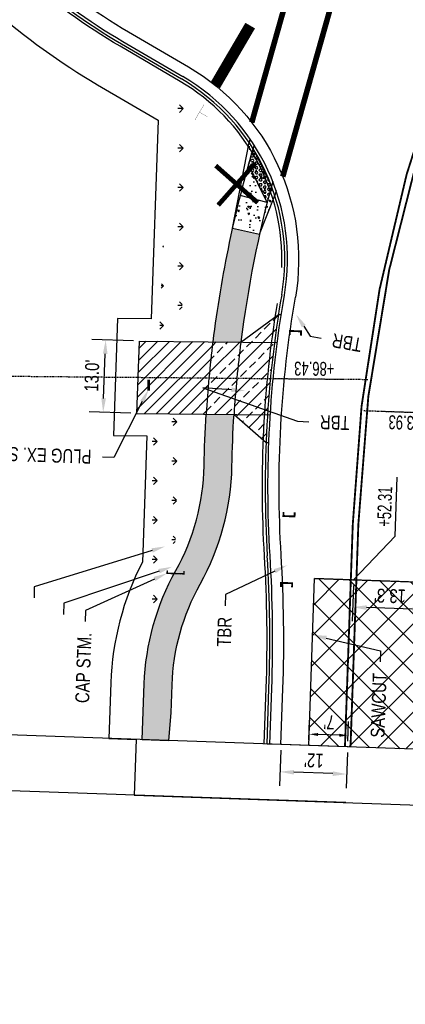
# Model space of a CAD drawing. Header units: feet. Extents: x 161194 to 165526, y 286511 to 289383.
# Tile 5 of 34: x 161340 to 161409, y 288722 to 288899. Entities that reach past the tile are written whole.
import ezdxf
from ezdxf import colors
from ezdxf.entities.mleader import LeaderData, LeaderLine
from ezdxf.math import Vec2, Vec3

# ---------------------------------------------------------------- set-up
doc = ezdxf.new("R2010")
doc.units = ezdxf.units.FT
doc.header["$MEASUREMENT"] = 0
doc.linetypes.add('constlimit', pattern=[0])
doc.linetypes.add('OhDOT_USTN7', pattern=[0.221, 0.11, -0.028, 0.055, -0.028])
doc.layers.add('DR_P_Storm_Sewer', color=1, linetype='Continuous', true_color=0xff0000)
for name, color, linetype in [('DR_P_Text', 1, 'Continuous'), ('DR_P_Underdrain', 1, 'Continuous'), ('GE_P_Driveway_CL', 7, 'OhDOT_USTN7'), ('PM_P_Edge_Line', 7, 'Continuous'), ('PV_P_Curb', 6, 'Continuous'), ('PV_P_Drive', 1, 'Continuous'), ('PV_P_EOP', 7, 'Continuous'), ('PV_P_Walk', 4, 'Continuous'), ('RD_P_Cells', 1, 'Continuous'), ('RD_P_Text', 1, 'Continuous'), ('RW_P_Const_Limits', 30, 'constlimit'), ('SC_Shading1', 247, 'Continuous'), ('SC_Shading1_Resurfacing', 247, 'Continuous'), ('SC_Shading2', 255, 'Continuous'), ('SN_P_Signs', 1, 'Continuous'), ('VG_P_Text', 2, 'Continuous')]:
    doc.layers.add(name, color=color, linetype=linetype)
doc.styles.add('Slanted-Normal', font='font31.shx', dxfattribs={"height": 0.1})
doc.styles.get("Standard").update_dxf_attribs({"font": 'font31.shx'})
doc.dimstyles.new('COEC', dxfattribs={"dimscale": 13.9, "dimtxt": 0.18, "dimasz": 0.18, "dimexe": 0.18, "dimexo": 0.0625, "dimgap": 0.09, "dimtad": 1, "dimzin": 0, "dimdsep": 46, "dimtxsty": 'Standard', "dimcen": 0.09, "dimclrd": 256, "dimclre": 256, "dimclrt": 256, "dimaunit": 1, "dimadec": 4, "dimazin": 0, "dimtfac": 1, "dimtofl": 0, "dimtmove": 0, "dimatfit": 3, "dimfxl": 1, "dimtolj": 1, "dimtzin": 0, "dimlwd": -1, "dimlwe": -1, "dimarcsym": 0})

# ---------------------------------------------------------------- blocks, each defined once
blk = doc.blocks.new('*D1309')
at = {"layer": 'Defpoints', "color": 0, "transparency": 16777216}
for p in [(161391.7489808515, 288770.5417060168), (161391.6774162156, 288768.5092384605), (161398.6730809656, 288768.2629161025)]:
    blk.add_point(p, dxfattribs=at)
at = {"layer": 'DR_P_Text', "transparency": 16777216}
for p, q in [((161391.7126051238, 288769.508619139), (161391.8369531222, 288773.0401577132)), ((161398.7082698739, 288769.2622967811), (161398.8326178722, 288772.7938353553)), ((161397.1456365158, 288770.3516859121), (161393.3479899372, 288770.4854037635))]:
    blk.add_line(p, q, dxfattribs=at)
for points in [[(161393.3573736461, 288770.7519052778), (161393.3386062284, 288770.2189022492), (161391.7489808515, 288770.5417060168)], [(161397.1550202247, 288770.6181874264), (161397.136252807, 288770.0851843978), (161398.7446456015, 288770.2953836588)]]:
    blk.add_solid(points, dxfattribs=at)
at = {"layer": 'DR_P_Text', "transparency": 16777216, "insert": (161395.3259882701, 288772.6671513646), "char_height": 2.5, "attachment_point": 5, "rotation": 177.98340774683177}
blk.add_mtext("\\A1;{\\W0.8;7'}", dxfattribs=at)
blk = doc.blocks.new('*D1310')
at = {"layer": 'Defpoints', "color": 0, "transparency": 16777216}
for p in [(161386.680512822, 288768.6851830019), (161398.6730809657, 288768.2629161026), (161386.5081549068, 288763.7901413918)]:
    blk.add_point(p, dxfattribs=at)
at = {"layer": 'DR_P_Text', "transparency": 16777216}
for p, q in [((161386.6453239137, 288767.6858023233), (161386.4201826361, 288761.2916896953)), ((161398.6378920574, 288767.263535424), (161398.4127507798, 288760.869422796)), ((161396.0022713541, 288763.4558467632), (161389.0066066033, 288763.7021691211))]:
    blk.add_line(p, q, dxfattribs=at)
for points in [[(161389.0212686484, 288764.1185777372), (161388.9919445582, 288763.285760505), (161386.5081549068, 288763.7901413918)], [(161396.0169333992, 288763.8722553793), (161395.9876093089, 288763.039438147), (161398.5007230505, 288763.3678744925)]]:
    blk.add_solid(points, dxfattribs=at)
at = {"layer": 'DR_P_Text', "transparency": 16777216, "insert": (161392.5836140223, 288765.827614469), "char_height": 2.5, "attachment_point": 5, "rotation": 177.9834077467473}
blk.add_mtext("\\A1;{\\W0.8;12'}", dxfattribs=at)
blk = doc.blocks.new('*D1311')
at = {"layer": 'Defpoints', "color": 0, "transparency": 16777216}
for p in [(161399.7287482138, 288798.2443364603), (161412.9705422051, 288797.7780834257), (161399.5563902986, 288793.3492948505)]:
    blk.add_point(p, dxfattribs=at)
at = {"layer": 'DR_P_Text', "transparency": 16777216}
for p, q in [((161399.6935593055, 288797.2449557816), (161399.468418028, 288790.8508431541)), ((161412.9353532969, 288796.7787027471), (161412.7102120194, 288790.3845901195)), ((161410.2997325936, 288792.9710140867), (161402.0548419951, 288793.2613225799))]:
    blk.add_line(p, q, dxfattribs=at)
for points in [[(161402.0695040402, 288793.677731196), (161402.04017995, 288792.8449139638), (161399.5563902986, 288793.3492948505)], [(161410.3143946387, 288793.3874227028), (161410.2850705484, 288792.5546054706), (161412.79818429, 288792.883041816)]]:
    blk.add_solid(points, dxfattribs=at)
at = {"layer": 'DR_P_Text', "transparency": 16777216, "insert": (161406.2564623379, 288795.3647748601), "char_height": 2.5, "attachment_point": 5, "rotation": 177.9834077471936}
blk.add_mtext("\\A1;{\\W0.8;13.3'}", dxfattribs=at)
blk = doc.blocks.new('*D1312')
at = {"layer": 'Defpoints', "color": 0, "transparency": 16777216}
for p in [(161355.2183994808, 288841.3037471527), (161361.2126809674, 288841.0926842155), (161360.7550689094, 288828.0962978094)]:
    blk.add_point(p, dxfattribs=at)
at = {"layer": 'RD_P_Text', "transparency": 16777216}
for p, q in [((161360.2133002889, 288841.1278731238), (161352.7199477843, 288841.3917194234)), ((161354.8487596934, 288830.805812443), (161355.1304272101, 288838.8052954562)), ((161359.7556882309, 288828.1314867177), (161352.2623357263, 288828.3953330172))]:
    blk.add_line(p, q, dxfattribs=at)
for points in [[(161354.714018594, 288838.8199575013), (161355.5468358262, 288838.7906334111), (161355.2183994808, 288841.3037471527)], [(161354.4323510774, 288830.8204744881), (161355.2651683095, 288830.7911503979), (161354.7607874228, 288828.3073607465)]]:
    blk.add_solid(points, dxfattribs=at)
at = {"layer": 'RD_P_Text', "transparency": 16777216, "insert": (161352.7409869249, 288834.8847289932), "char_height": 2.5, "attachment_point": 5, "rotation": 87.98340774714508}
blk.add_mtext("\\A1;{\\W0.8;13.0'}", dxfattribs=at)

msp = doc.modelspace()

# ---------------------------------------------------------------- hatches: boundary and pattern name
at = {"layer": 'SC_Shading1'}
h = msp.add_hatch(dxfattribs=at)
h.set_pattern_fill('GRASS', color=256, scale=5, angle=90)
h.set_pattern_definition([(180, (67.46730394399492, -37.48693201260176), (-3.535533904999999, -3.535533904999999), [0.9375, -6.133567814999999]), (135, (67.46730394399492, -37.48693201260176), (-3.535533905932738, -3.535533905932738), [0.9375, -4.0625]), (225, (67.46730394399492, -37.48693201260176), (3.535533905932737, -3.535533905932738), [0.9375, -4.0625])])
h.paths.add_polyline_path([(161364.827711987, 288841.0619867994), (161365.4284999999, 288856.9885), (161366.0419999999, 288873.2519999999), (161366.6860091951, 288889.3745241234), (161370.4719099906, 288887.0962042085), (161369.9339999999, 288873.5279999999), (161369.3165, 288857.165), (161368.707709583, 288841.0327933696)])
h = msp.add_hatch(dxfattribs=at)
h.set_pattern_fill('AR-CONC', color=256, scale=0.5, angle=90)
h.set_pattern_definition([(140, (-83.7461042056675, -47.92350355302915), (0.3137606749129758, 3.586300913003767), [0.375, -4.125]), (85.00000000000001, (-83.7461042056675, -47.92350355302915), (-3.760960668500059, -0.6937566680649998), [0.3, -3.3]), (190.45144446, (-83.7199574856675, -47.62464514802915), (-3.447199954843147, 2.89254423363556), [0.31870096, -3.50571056]), (136.1842, (-84.7461042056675, -47.92350355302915), (0.827596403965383, 5.336206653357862), [0.5624999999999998, -6.187499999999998]), (186.63563549, (-84.6771376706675, -47.47881982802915), (-4.870593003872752, 4.673309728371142), [0.47805171, -5.258568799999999]), (81.18416399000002, (-84.7461042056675, -47.92350355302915), (-4.870593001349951, 4.673309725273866), [0.45, -4.950000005]), (111, (-84.4961042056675, -47.42350355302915), (2.013094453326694, 2.984535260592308), [0.375, -4.125]), (56.00000000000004, (-84.4961042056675, -47.42350355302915), (-3.625750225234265, 1.216576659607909), [0.3, -3.3]), (161.45144474, (-84.3283463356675, -47.17479228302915), (-1.612655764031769, 4.201111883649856), [0.3187009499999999, -3.505710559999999]), (127.5, (-83.7461042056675, -47.92350355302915), (-1.664469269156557, 0.06079927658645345), [0, -3.26, 0, -3.35, 0, -3.3125]), (97.5, (-83.7461042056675, -47.92350355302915), (-1.972058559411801, 1.315347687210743), [0, -1.91, 0, -3.185, 0, -1.2625]), (57.49999999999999, (-83.7461042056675, -49.03850355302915), (0.1127743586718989, 2.669112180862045), [0, -1.25, 0, -3.899999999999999, 0, -5.174999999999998]), (47.5, (-83.7461042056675, -49.53850355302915), (-0.5005249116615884, 2.915930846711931), [0, -1.625, 0, -2.59, 0, -3.675])])
edge = h.paths.add_edge_path()
edge.add_arc((161349.8607217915, 288855.785913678), 37.50000000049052, 17.801111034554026, 33.96982572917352, ccw=False)
edge.add_line((161385.5653517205, 288867.2501799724), (161382.8512101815, 288860.2800535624))
edge.add_line((161382.8512101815, 288860.2800535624), (161377.9711132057, 288861.3684714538))
edge.add_line((161377.9711132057, 288861.3684714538), (161380.9606699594, 288876.7392719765))
h = msp.add_hatch(dxfattribs=at)
h.set_pattern_fill('HEX', color=256, scale=2)
h.set_pattern_definition([(0, (-52.32923799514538, -75.65063130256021), (0, 0.4330127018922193), [0.25, -0.5]), (120, (-52.32923799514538, -75.65063130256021), (-0.375, -0.2165063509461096), [0.2499999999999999, -0.4999999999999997]), (59.99999999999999, (-52.07923799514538, -75.65063130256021), (-0.3749999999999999, 0.2165063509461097), [0.25, -0.5])])
h.paths.add_polyline_path([(161380.8506889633, 288872.7874809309), (161381.6750986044, 288875.6377505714), (161384.9779992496, 288868.9398797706), (161384.207099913, 288865.9810979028)])
h = msp.add_hatch(dxfattribs=at)
h.set_pattern_fill('ANSI33', color=256, scale=12)
h.set_pattern_definition([(45, (0, 0), (-2.121320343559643, 2.121320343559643), []), (45, (2.12132034, 0), (-2.121320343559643, 2.121320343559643), [1.5, -0.75])])
edge = h.paths.add_edge_path()
edge.add_line((161379.4829929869, 288840.9270927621), (161386.2339932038, 288845.8661109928))
edge.add_arc((161586.3512540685, 288814.8930274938), 202.4999999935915, 171.2018748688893, 177.7380528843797)
edge.add_line((161384.0090363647, 288822.88533205), (161378.2597166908, 288827.9376458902))
edge.add_line((161378.2597166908, 288827.9376458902), (161373.2529153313, 288827.9830246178))
edge.add_arc((161586.3512540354, 288814.8930274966), 213.4999999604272, 172.9836212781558, 176.4849073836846, ccw=False)
edge.add_line((161374.4500972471, 288840.9727079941), (161379.4829929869, 288840.9270927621))
h = msp.add_hatch(dxfattribs=at)
h.set_pattern_fill('ANSI31', color=256, scale=12)
h.set_pattern_definition([(45, (0, 0), (-1.060660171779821, 1.060660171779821), [])])
edge = h.paths.add_edge_path()
edge.add_line((161361.2126809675, 288841.0926842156), (161374.450097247, 288840.9727079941))
edge.add_arc((161586.3512540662, 288814.8930274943), 213.4999999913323, 172.983621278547, 176.4849073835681)
edge.add_line((161373.2529153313, 288827.9830246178), (161360.7550689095, 288828.0962978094))
edge.add_line((161360.7550689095, 288828.0962978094), (161361.2126809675, 288841.0926842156))
h = msp.add_hatch(dxfattribs=at)
h.set_pattern_fill('GRASS', color=256, scale=5, angle=90)
h.set_pattern_definition([(180, (66.34612959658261, -65.39362450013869), (-3.535533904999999, -3.535533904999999), [0.9375, -6.133567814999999]), (135, (66.34612959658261, -65.39362450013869), (-3.535533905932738, -3.535533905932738), [0.9375, -4.0625]), (225, (66.34612959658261, -65.39362450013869), (3.535533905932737, -3.535533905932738), [0.9375, -4.0625])])
edge = h.paths.add_edge_path()
edge.add_line((161363.173, 288812.4270000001), (161363.5430000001, 288825.1579999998))
edge.add_line((161363.5430000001, 288825.1579999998), (161361.6529999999, 288824.9279999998))
edge.add_line((161361.6529999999, 288824.9279999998), (161361.6579999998, 288825.3489999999))
edge.add_line((161361.6579999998, 288825.3489999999), (161361.3224668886, 288828.091155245))
edge.add_line((161361.3224668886, 288828.091155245), (161373.2529153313, 288827.9830246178))
edge.add_arc((161586.3512542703, 288814.8930274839), 213.5000001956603, 176.4849073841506, 177.3188218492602)
edge.add_line((161373.0849734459, 288824.8801965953), (161368.4679999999, 288824.997))
edge.add_line((161368.4679999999, 288824.997), (161367.929, 288812.3220000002))
edge.add_line((161367.929, 288812.3220000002), (161367.5552837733, 288799.4844629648))
edge.add_line((161367.5552837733, 288799.4844629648), (161367.5207189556, 288799.3784041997))
edge.add_arc((161407.1032638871, 288777.9722803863), 44.99999999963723, 151.595607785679, 177.9834077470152)
edge.add_line((161362.131133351, 288779.5557812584), (161362.1409999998, 288780.5219999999))
edge.add_line((161362.1409999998, 288780.5219999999), (161363.173, 288812.4270000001))
at = {"layer": 'SC_Shading1_Resurfacing'}
h = msp.add_hatch(dxfattribs=at)
h.set_pattern_fill('ANSI37', color=256, scale=30)
h.set_pattern_definition([(45, (0, 0), (-2.651650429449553, 2.651650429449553), []), (135, (0, 0), (-2.651650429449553, -2.651650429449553), [])])
h.paths.add_polyline_path([(161414.0022519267, 288767.7231650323), (161391.6774162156, 288768.5092384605), (161392.7330834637, 288798.4906588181), (161414.9693035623, 288797.707705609), (161415.0724019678, 288797.7040754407), (161415.0729999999, 288796.1009999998), (161414.486, 288778.9240000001)])
at = {"layer": 'SC_Shading2'}
h = msp.add_hatch(color=256, dxfattribs=at)
h.dxf.hatch_style = 1
edge = h.paths.add_edge_path()
edge.add_arc((161586.3512540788, 288814.8930274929), 213.5000000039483, 167.426985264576, 172.9836212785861)
edge.add_line((161374.4500972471, 288840.9727079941), (161379.4829929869, 288840.9270927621))
edge.add_arc((161586.3512541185, 288814.8930274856), 208.5000000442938, 167.4269852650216, 172.8271197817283, ccw=False)
edge.add_line((161382.8512101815, 288860.2800535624), (161377.9711132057, 288861.3684714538))
h = msp.add_hatch(color=256, dxfattribs=at)
h.dxf.hatch_style = 1
edge = h.paths.add_edge_path()
edge.add_arc((161407.103263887, 288777.9722803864), 44.99999999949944, 150.8183397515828, 177.983407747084, ccw=False)
edge.add_arc((161332.8916176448, 288819.4165992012), 40.00000000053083, 330.8183397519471, 358.9775332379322)
edge.add_arc((161586.3512540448, 288814.8930274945), 213.4999999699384, 176.484907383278, 178.977533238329, ccw=False)
edge.add_line((161373.2529153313, 288827.9830246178), (161378.2597166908, 288827.9376458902))
edge.add_arc((161586.3512539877, 288814.8930274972), 208.4999999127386, 176.4129974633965, 178.9775332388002)
edge.add_arc((161332.8916176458, 288819.416599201), 44.99999999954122, 330.8183397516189, 358.97753323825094, ccw=False)
edge.add_arc((161407.103263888, 288777.9722803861), 40.00000000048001, 150.8183397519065, 177.9834077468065)
edge.add_line((161367.128036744, 288779.3798367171), (161366.9520922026, 288774.3829333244))
edge.add_line((161366.9520922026, 288774.3829333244), (161366.5263024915, 288769.3948271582))
edge.add_line((161366.5263024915, 288769.3948271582), (161361.7792442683, 288769.5619744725))
edge.add_line((161361.7792442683, 288769.5619744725), (161362.131133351, 288779.5557812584))

# ---------------------------------------------------------------- linework, layer by layer
at = {"layer": 'DR_P_Storm_Sewer', "flags": 128}
for points, const_width in [([(161362.6851044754, 288832.45059586), (161362.9300979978, 288832.4488142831), (161362.940787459, 288833.9187754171), (161362.6957939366, 288833.920556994)], 0.5), ([(161366.2670899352, 288799.9228552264), (161366.2494954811, 288799.4231648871), (161369.2476375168, 288799.3175981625), (161369.265231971, 288799.8172885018)], 0.25)]:
    msp.add_lwpolyline(points, dxfattribs=dict(at, const_width=const_width))
for points in [[(161369.2476375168, 288799.3175981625), (161366.2494954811, 288799.4231648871)], [(161366.9365696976, 288799.3989725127), (161368.5605633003, 288799.3417905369)]]:
    msp.add_lwpolyline(points, dxfattribs=at)
at = {"layer": 'DR_P_Text', "flags": 128}
for points in [[(161398.6730809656, 288768.2629161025), (161335.9372835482, 288770.4718883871)], [(161398.3211918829, 288758.2691093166), (161317.4609232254, 288761.1162571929)]]:
    msp.add_lwpolyline(points, dxfattribs=at)
at = {"layer": 'DR_P_Underdrain', "flags": 128}
for points in [[(161386.8308353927, 288854.2990712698, 0.2770593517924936), (161368.5614016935, 288887.7121500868), (161357.8186417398, 288894.0046836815, -0.09519770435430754), (161325.1833542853, 288922.6105204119, 0.2115142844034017), (161250.2627163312, 288962.8262957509, 0.2115142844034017)], [(161383.6823707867, 288768.7907497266), (161384.0342598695, 288778.7845565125, 0.02404467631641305), (161383.7283731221, 288802.5249995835, -0.0560536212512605), (161386.0425723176, 288847.8389227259, -0.0560536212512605)]]:
    msp.add_lwpolyline(points, format="xyb", dxfattribs=at)
at = {"layer": 'GE_P_Driveway_CL', "flags": 128}
for points in [[(161294.9640470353, 288835.1928562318), (161402.2551760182, 288834.2204320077)], [(161489.4924585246, 288825.4660926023), (161401.5657461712, 288828.562055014)]]:
    msp.add_lwpolyline(points, dxfattribs=at)
at = {"layer": 'PM_P_Edge_Line', "color": 2, "const_width": 0.333}
msp.add_lwpolyline([(161398.1733906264, 288768.2805105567), (161399.5809469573, 288808.2557377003, -0.07863137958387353), (161415.7274927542, 288891.2561313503), (161430.4706887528, 288933.1834333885)], format="xyb", dxfattribs=at)
at = {"layer": 'PM_P_Edge_Line', "color": 2, "const_width": 0.333, "flags": 128}
msp.add_lwpolyline([(161399.1727713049, 288768.2453216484), (161400.5803276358, 288808.220548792, -0.08561412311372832), (161419.3216467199, 288897.9037296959, -0.09697419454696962), (161438.8195301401, 288928.3121956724, -0.08982878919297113)], format="xyb", dxfattribs=at)
at = {"layer": 'PM_P_Edge_Line', "flags": 128}
for points, const_width in [([(161387.0102373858, 288870.6153941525), (161399.5390149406, 288914.9331302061)], 1), ([(161381.4436591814, 288880.3321570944), (161390.5821172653, 288912.6573996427)], 1), ([(161374.8819593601, 288886.9938881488), (161381.161954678, 288897.7152424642)], 2)]:
    msp.add_lwpolyline(points, dxfattribs=dict(at, const_width=const_width))
at = {"layer": 'PV_P_Curb', "flags": 128}
for points in [[(161243.2771036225, 288964.1230579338, -0.2289954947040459), (161325.9725631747, 288923.2246452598, 0.0951977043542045), (161358.324065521, 288894.8675549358), (161369.0668254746, 288888.5750213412)], [(161243.2725721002, 288963.6230784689, -0.2289954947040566), (161325.57795873, 288922.9175828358, 0.09519770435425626), (161358.0713536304, 288894.4361193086), (161368.814113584, 288888.143585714)], [(161384.6817514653, 288768.7555608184), (161385.033640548, 288778.7493676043, 0.02404467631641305), (161384.7265153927, 288802.5859258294, -0.05811188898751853), (161387.30505607, 288849.3112066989, -0.05811188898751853)]]:
    msp.add_lwpolyline(points, format="xyb", dxfattribs=at)
for points in [[(161384.182061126, 288768.7731552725), (161384.5339502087, 288778.7669620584)], [(161386.680512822, 288768.6851830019), (161384.1820611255, 288768.7731552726)]]:
    msp.add_lwpolyline(points, dxfattribs=at)
at = {"layer": 'PV_P_Curb'}
for centre, radius, start, end in [((161349.8607217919, 288855.7859136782), 37.5, 350.1896776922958, 59.64051206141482), ((161349.8607217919, 288855.7859136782), 38, 350.1896776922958, 59.64051206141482), ((161586.3512540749, 288814.8930274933), 202.5, 170.1896776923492, 183.4929800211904), ((161137.1872322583, 288787.4762168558), 247.5, 357.983407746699, 3.492980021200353)]:
    msp.add_arc(centre, radius, start, end, dxfattribs=at)
at = {"layer": 'PV_P_Drive', "flags": 128}
for points in [[(161379.4829929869, 288840.9270927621), (161386.2339932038, 288845.8661109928)], [(161386.2339932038, 288845.8661109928), (161386.7392510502, 288845.8615316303)], [(161361.2126809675, 288841.0926842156), (161360.7550689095, 288828.0962978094)], [(161361.2126809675, 288841.0926842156), (161386.0282331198, 288840.8677705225)], [(161360.7550689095, 288828.0962978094), (161384.7690781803, 288827.8786488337)], [(161378.2597166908, 288827.9376458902), (161384.0090363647, 288822.88533205)], [(161384.0090363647, 288822.88533205), (161384.5092477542, 288822.8807984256)]]:
    msp.add_lwpolyline(points, dxfattribs=at)
for points in [[(161374.450097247, 288840.9727079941, 0.01527843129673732), (161373.2529153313, 288827.9830246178)], [(161379.4829929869, 288840.9270927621, 0.0156476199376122), (161378.2597166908, 288827.9376458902)]]:
    msp.add_lwpolyline(points, format="xyb", dxfattribs=at)
at = {"layer": 'PV_P_EOP', "flags": 128}
for points in [[(161243.2952297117, 288966.1229757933, -0.2289954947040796), (161327.5509809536, 288924.4528949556, 0.09519770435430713), (161359.3349130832, 288896.5932974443), (161370.0776730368, 288890.3007638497, -0.3126663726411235), (161389.2758105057, 288848.9704326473)], [(161386.6805128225, 288768.6851830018), (161387.0324019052, 288778.6789897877, 0.02404467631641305), (161386.7227999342, 288802.7077783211, -0.05811188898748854), (161389.2758105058, 288848.9704326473, -0.05811188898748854)]]:
    msp.add_lwpolyline(points, format="xyb", dxfattribs=at)
for points in [[(161391.6774162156, 288768.5092384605), (161392.7330834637, 288798.4906588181)], [(161412.9705422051, 288797.7780834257), (161392.7330834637, 288798.4906588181)], [(161391.6774162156, 288768.5092384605), (161386.6805128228, 288768.6851830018)]]:
    msp.add_lwpolyline(points, dxfattribs=at)
at = {"layer": 'PV_P_Walk'}
for points in [[(161381.1467798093, 288877.3540052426, 0.0007485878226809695), (161380.9606699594, 288876.7392719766, 0.0007485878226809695)], [(161381.8648260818, 288876.2734051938, 0.04231333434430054), (161374.4500972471, 288840.9727079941)], [(161385.1991369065, 288869.7571848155, 0.03528524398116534), (161379.4829929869, 288840.9270927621)], [(161385.7981653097, 288868.1350089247, 0.001102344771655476), (161385.5653517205, 288867.2501799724, 0.001102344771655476)]]:
    msp.add_lwpolyline(points, format="xyb", dxfattribs=at)
at = {"layer": 'PV_P_Walk', "flags": 128}
for points in [[(161377.9711132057, 288861.3684714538), (161380.9606699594, 288876.7392719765)], [(161384.9779992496, 288868.9398797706), (161381.6750986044, 288875.6377505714)], [(161384.207099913, 288865.9810979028), (161380.8506889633, 288872.7874809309)], [(161384.207099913, 288865.9810979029), (161379.3595182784, 288867.2062314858)], [(161382.8512101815, 288860.2800535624), (161385.5653517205, 288867.2501799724)], [(161377.9711132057, 288861.3684714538), (161382.8512101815, 288860.2800535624)], [(161361.7792442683, 288769.5619744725), (161366.5263024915, 288769.3948271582)]]:
    msp.add_lwpolyline(points, dxfattribs=at)
for points in [[(161361.7792442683, 288769.5619744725), (161362.131133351, 288779.5557812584, -0.1190881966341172), (161367.8147452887, 288799.913390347, 0.1234897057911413), (161372.8852486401, 288818.7028206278, -0.01087656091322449), (161373.2529153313, 288827.9830246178)], [(161366.5263024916, 288769.3948271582), (161366.9520922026, 288774.3829333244), (161367.128036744, 288779.3798367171, -0.1190881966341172), (161372.1801362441, 288797.4754892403, 0.1234897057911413), (161377.8844525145, 288818.6135983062, -0.01119036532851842), (161378.2597166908, 288827.9376458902)]]:
    msp.add_lwpolyline(points, format="xyb", dxfattribs=at)
at = {"layer": 'RD_P_Cells', "const_width": 0.333, "flags": 128}
for points in [[(161388.2671379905, 288842.1640905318), (161388.2935296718, 288842.9136260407), (161390.2922910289, 288842.8432482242), (161390.2658993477, 288842.0937127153)], [(161389.1490304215, 288810.3741374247), (161389.1226387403, 288809.6246019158), (161387.1238773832, 288809.6949797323), (161387.1502690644, 288810.4445152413)], [(161386.6752188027, 288796.9528760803), (161386.7016104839, 288797.7024115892), (161388.7003718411, 288797.6320337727), (161388.6739801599, 288796.8824982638)]]:
    msp.add_lwpolyline(points, dxfattribs=at)
at = {"layer": 'RD_P_Text', "flags": 128}
for points in [[(161385.2928418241, 288834.374168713), (161397.6004480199, 288834.2626197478)], [(161417.0363624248, 288828.0173235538), (161404.7358734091, 288828.4504325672)], [(161407.1759901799, 288806.0936057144), (161407.5485458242, 288816.6743520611)], [(161399.7287482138, 288798.2443364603), (161407.1759901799, 288806.0936057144)]]:
    msp.add_lwpolyline(points, dxfattribs=at)
at = {"layer": 'RW_P_Const_Limits', "flags": 128}
msp.add_lwpolyline([(161416.6485474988, 288757.6250089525), (161417.6922561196, 288787.6130524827), (161438.3532619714, 288786.8939635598), (161438.5972597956, 288793.8236105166), (161446.0845818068, 288807.5405735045), (161447.3883913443, 288844.5693454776), (161585.4555437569, 288839.7880729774), (161585.6629496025, 288845.7772598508), (161587.7041017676, 288903.7504608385), (161669.4567214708, 288900.8720830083), (161669.3843068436, 288898.8153393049), (161688.7342659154, 288898.1370014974), (161685.5694113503, 288808.24777675), (161720.5822771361, 288807.0150302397, 0.05527215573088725), (161745.0058036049, 288681.2769272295), (161753.8199854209, 288662.1553636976), (161751.1262045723, 288660.338471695), (161757.7616477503, 288642.4707222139), (161761.4405209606, 288639.1310084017), (161774.3627886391, 288644.7007002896), (161822.7330282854, 288660.8492850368), (161845.1253330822, 288674.2415155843), (161830.4357324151, 288698.8030712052), (161825.5500758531, 288731.7637732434), (161831.2137482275, 288732.6969287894), (161823.5730659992, 288765.9173054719), (161851.8960672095, 288777.5325115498), (161816.4192443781, 288864.0406707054), (161812.2379287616, 288917.6410658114), (161814.5794109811, 288982.5403279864), (161806.568, 288982.605), (161807.4083870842, 289005.7609042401), (161812.3454514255, 289005.5825981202), (161814.1600000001, 289045.1779999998), (161814.8360210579, 289045.1232414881), (161816.2141521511, 289083.321136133), (161806.2196393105, 289083.6730268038), (161806.8722809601, 289101.7438244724), (161778.9889030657, 289102.7508554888), (161789.0147506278, 289368.8675711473), (161761.0346007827, 289369.9217128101), (161751.5924847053, 289119.2990194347), (161715.4934064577, 289120.6027671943), (161714.3223979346, 289088.1790656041), (161651.8819597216, 289090.3674608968), (161653.66115176, 289139.6309741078), (161642.6683892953, 289140.0279867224), (161640.8905269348, 289090.7530299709), (161588.1886211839, 289092.6103220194), (161467.8924595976, 289114.295520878), (161469.9859442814, 289173.7514189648), (161430.3448375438, 289180.9813183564), (161362.2579997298, 289183.3787045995), (161360.8345553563, 289142.9522499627), (161368.2908745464, 289143.0117256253), (161366.4502846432, 289100.3522430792), (161359.3384401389, 289100.4619109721), (161358.2221753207, 289068.7594926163), (161358.2428971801, 289068.7587629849), (161367.762230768, 289068.0275814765), (161367.7137430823, 289065.7856941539), (161366.7142282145, 289065.8189375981), (161366.5412324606, 289057.8202677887), (161367.5407473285, 289057.7870243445), (161367.4667433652, 289054.3653607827), (161361.4715354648, 289054.3262681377), (161361.0375463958, 289042.3880607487), (161333.9495131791, 289042.9702308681), (161327.3005573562, 289043.1131287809), (161326.710543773, 289026.3564800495), (161339.0348951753, 289026.2447793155), (161355.4068255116, 289017.2203488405), (161354.4524809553, 288990.1165380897), (161351.724800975, 288990.1412601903), (161298.4885839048, 288990.6237622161), (161298.6154665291, 289004.6231872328), (161237.8112885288, 289005.1742808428), (161230.8207927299, 289001.2374743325), (161230.5333541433, 288969.5233214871), (161230.4038926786, 288955.2393635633), (161243.1955362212, 288955.1234275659, -0.2289954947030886), (161318.8696831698, 288917.6975216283, 0.09519770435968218), (161353.7752514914, 288887.101713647), (161364.6104598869, 288880.755028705), (161363.3540856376, 288845.0734400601), (161357.3522827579, 288845.1278369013), (161356.6130632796, 288824.1336742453), (161362.6148661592, 288824.0792774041), (161361.8173069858, 288801.4282414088, 0.111131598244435), (161356.1348492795, 288779.7669147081), (161355.7829601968, 288769.7731079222), (161360.6966151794, 288769.6000946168), (161360.3447260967, 288759.606287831), (161416.6485051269, 288757.6237915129)], format="xyb", dxfattribs=at)
at = {"layer": 'SC_Shading1_Resurfacing', "flags": 128}
msp.add_lwpolyline([(161414.0022519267, 288767.7231650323), (161391.6774162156, 288768.5092384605), (161392.7330834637, 288798.4906588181), (161414.9693035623, 288797.707705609), (161415.0724019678, 288797.7040754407), (161415.0729999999, 288796.1009999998), (161414.486, 288778.9240000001)], close=True, dxfattribs=at)
at = {"layer": 'SN_P_Signs', "const_width": 0.04199999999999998, "flags": 128}
for points in [[(161372.876083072, 288883.5694094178), (161371.2587269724, 288880.8082214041)], [(161373.4479990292, 288881.3801373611), (161372.0674050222, 288882.1888154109)]]:
    msp.add_lwpolyline(points, dxfattribs=at)
at = {"layer": 'VG_P_Text', "const_width": 0.8250000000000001, "elevation": 960.1179999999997, "flags": 128}
for points in [[(161374.9753628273, 288872.5829791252), (161382.5046371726, 288865.9270208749)], [(161375.4120208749, 288865.4903628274), (161382.0679791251, 288873.0196371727)]]:
    msp.add_lwpolyline(points, dxfattribs=at)

# ---------------------------------------------------------------- texts
at = {"layer": 'RD_P_Text', "attachment_point": 5}
for s, width, gutter_width, insert, char_height, rotation in [('{\\W0.7;+86.43}', 7.851670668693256, 9.999999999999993, (161392.6737334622, 288836.1407364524), 2.499999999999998, 179.48071868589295), ('{\\W0.7;+83.93}', 7.851670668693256, 9.999999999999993, (161409.6118305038, 288826.4442219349), 2.499999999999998, 177.98340774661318), ('{\\W0.7;+52.31}', 7.851670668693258, 9.999999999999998, (161405.3112640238, 288811.3825901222), 2.5, 87.98340774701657)]:
    msp.add_mtext_dynamic_manual_height_columns(s, width=width, gutter_width=gutter_width, heights=[0], dxfattribs=dict(at, insert=insert, char_height=char_height, rotation=rotation))

# ---------------------------------------------------------------- dimensions: what is measured, and where the dimension line sits
at = {"layer": 'DR_P_Text'}
for p1, p2, distance, text, override, picture, middle in [((161412.9705422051, 288797.7780834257), (161399.7287482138, 288798.2443364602), 4.8980750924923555, "{\\W0.8;13.3'}", {"dimscale": 20, "dimtxt": 0.125, "dimasz": 0.125, "dimexe": 0.125, "dimexo": 0.05, "dimgap": 0.05}, '*D1311', (161406.2564623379, 288795.3647748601)), ((161398.6730809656, 288768.2629161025), (161391.6774162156, 288768.5092384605), -2.0337270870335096, "{\\W0.8;7'}", {"dimscale": 20, "dimtxt": 0.125, "dimasz": 0.08, "dimexe": 0.125, "dimexo": 0.05, "dimgap": 0.05}, '*D1309', (161395.3259882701, 288772.6671513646)), ((161398.6730809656, 288768.2629161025), (161386.680512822, 288768.6851830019), 4.898075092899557, "{\\W0.8;12'}", {"dimscale": 20, "dimtxt": 0.125, "dimasz": 0.125, "dimexe": 0.125, "dimexo": 0.05, "dimgap": 0.05}, '*D1310', (161392.5836140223, 288765.827614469))]:
    dim = msp.add_aligned_dim(p1=p1, p2=p2, distance=distance, text=text, dimstyle='COEC', override=override, dxfattribs=at)
    dim.commit()
    dim.dimension.update_dxf_attribs({"geometry": picture, "text_midpoint": middle})
at = {"layer": 'RD_P_Text'}
dim = msp.add_aligned_dim(p1=(161360.7550689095, 288828.0962978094), p2=(161361.2126809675, 288841.0926842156), distance=5.997996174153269, text="{\\W0.8;13.0'}", dimstyle='COEC', override={"dimscale": 20, "dimtxt": 0.125, "dimasz": 0.125, "dimexe": 0.125, "dimexo": 0.05, "dimgap": 0.05}, dxfattribs=at)
dim.commit()
dim.dimension.update_dxf_attribs({"geometry": '*D1312', "text_midpoint": (161352.7409869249, 288834.8847289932)})

# ---------------------------------------------------------------- leaders
at = {"layer": 'DR_P_Text'}
ml = msp.add_multileader_mtext('Standard', dxfattribs=at)
ml.set_content('{\\W0.8;TBR}', color=256, style='Slanted-Normal')
ml.set_leader_properties()
ml.build(insert=Vec2(0, 0))
ml.multileader.update_dxf_attribs({"dogleg_length": 0.1, "arrow_head_size": 2.5, "scale": 20})
ctx = ml.context
ctx.base_point, ctx.scale, ctx.char_height, ctx.arrow_head_size, ctx.plane_origin, ctx.plane_x_axis, ctx.plane_y_axis = Vec3(161403.095716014, 288839.998018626), 20, 2.5, 2.5, Vec3(161343.1528830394, 288797.3856024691), Vec3(-0.9847605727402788, 0.1739155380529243), Vec3(-0.1739155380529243, -0.9847605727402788)
ctx.text_align_type = 2
notes = []
notes.append((ctx, [(0, (1, 1, 0), (161391.9507273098, 288841.9663008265), (0.9847605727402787, -0.1739155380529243), 2, [(0, [(161389.3982155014, 288845.8691503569)], 0, [])])]))
ctx.mtext.insert, ctx.mtext.text_direction, ctx.mtext.rotation, ctx.mtext.alignment, ctx.mtext.flow_direction = Vec3(161395.6723751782, 288840.0396879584), Vec3(-0.9847605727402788, 0.1739155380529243), 2.966788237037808, 3, 5
ml = msp.add_multileader_mtext('Standard', dxfattribs=at)
ml.set_content('{\\W0.8;PLUG EX. STM.}', color=256, style='Slanted-Normal')
ml.set_leader_properties()
ml.build(insert=Vec2(0, 0))
ml.multileader.update_dxf_attribs({"dogleg_length": 0.1, "arrow_head_size": 2.5, "scale": 20})
ctx = ml.context
ctx.base_point, ctx.scale, ctx.char_height, ctx.arrow_head_size, ctx.plane_origin, ctx.plane_x_axis, ctx.plane_y_axis = Vec3(161354.6561153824, 288820.2493606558), 20, 2.5, 2.5, Vec3(161276.453685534, 288763.8353158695), Vec3(-0.9993806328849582, 0.03519020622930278), Vec3(-0.03519020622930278, -0.9993806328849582)
notes.append((ctx, [(1, (1, 1, 0), (161356.6548766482, 288820.1789802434), (-0.9993806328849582, 0.03519020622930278), 2, [(0, [(161362.9300979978, 288832.4488142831)], 0, [])])]))
ctx.mtext.insert, ctx.mtext.text_direction, ctx.mtext.rotation, ctx.mtext.flow_direction = Vec3(161352.6133663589, 288819.0705152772), Vec3(-0.9993806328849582, 0.03519020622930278), 3.106395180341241, 5
ml = msp.add_multileader_mtext('Standard', dxfattribs=at)
ml.set_content('{\\W0.8;TBR}', color=256, style='Slanted-Normal')
ml.set_leader_properties()
ml.build(insert=Vec2(0, 0))
ml.multileader.update_dxf_attribs({"dogleg_length": 0.1, "arrow_head_size": 2.5, "scale": 20})
ctx = ml.context
ctx.base_point, ctx.scale, ctx.char_height, ctx.arrow_head_size, ctx.plane_origin, ctx.plane_x_axis, ctx.plane_y_axis = Vec3(161400.9823179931, 288826.2981106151), 20, 2.5, 2.5, Vec3(161336.1113012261, 288770.3866317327), Vec3(-0.9993806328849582, 0.03519020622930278), Vec3(-0.03519020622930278, -0.9993806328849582)
ctx.text_align_type = 2
notes.append((ctx, [(0, (1, 1, 0), (161389.6718673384, 288826.6963743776), (0.999380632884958, -0.03519020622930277), 2, [(0, [(161380.3062979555, 288832.1853350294), (161372.6542155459, 288832.729259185)], 0, [])])]))
ctx.mtext.insert, ctx.mtext.text_direction, ctx.mtext.rotation, ctx.mtext.alignment, ctx.mtext.flow_direction = Vec3(161393.6254021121, 288825.3063877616), Vec3(-0.9993806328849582, 0.03519020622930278), 3.106395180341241, 3, 5
ml = msp.add_multileader_mtext('Standard', dxfattribs=at)
ml.set_content('{\\W0.8; }', color=256, style='Slanted-Normal')
ml.set_leader_properties()
ml.build(insert=Vec2(0, 0))
ml.multileader.update_dxf_attribs({"dogleg_length": 0.1, "arrow_head_size": 2.5, "scale": 20})
ctx = ml.context
ctx.base_point, ctx.scale, ctx.char_height, ctx.arrow_head_size, ctx.plane_origin, ctx.plane_x_axis, ctx.plane_y_axis = Vec3(161342.3864995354, 288795.0135925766), 20, 2.5, 2.5, Vec3(161392.0467204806, 288742.5892654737), Vec3(-0.006101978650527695, -0.9999813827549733), Vec3(0.9999813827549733, -0.006101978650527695)
notes.append((ctx, [(1, (1, 1, 0), (161342.3987034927, 288797.0135553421), (-0.006101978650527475, -0.9999813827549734), 2, [(0, [(161365.9282643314, 288804.2448795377)], 0, [])])]))
ctx.mtext.insert, ctx.mtext.text_direction, ctx.mtext.rotation, ctx.mtext.flow_direction = Vec3(161343.6242723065, 288793.0060023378), Vec3(-0.00610197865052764, -0.9999813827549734), 4.706286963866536, 5
ml = msp.add_multileader_mtext('Standard', dxfattribs=at)
ml.set_content('{\\W0.8; }', color=256, style='Slanted-Normal')
ml.set_leader_properties()
ml.build(insert=Vec2(0, 0))
ml.multileader.update_dxf_attribs({"dogleg_length": 0.1, "arrow_head_size": 2.5, "scale": 20})
ctx = ml.context
ctx.base_point, ctx.scale, ctx.char_height, ctx.arrow_head_size, ctx.plane_origin, ctx.plane_x_axis, ctx.plane_y_axis = Vec3(161347.6691779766, 288792.0483302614), 20, 2.5, 2.5, Vec3(161397.3293989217, 288739.6240031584), Vec3(-0.006101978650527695, -0.9999813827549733), Vec3(0.9999813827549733, -0.006101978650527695)
notes.append((ctx, [(1, (1, 1, 0), (161347.6813819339, 288794.0482930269), (-0.006101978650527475, -0.9999813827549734), 2, [(0, [(161367.1663142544, 288800.5954367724)], 0, [])])]))
ctx.mtext.insert, ctx.mtext.text_direction, ctx.mtext.rotation, ctx.mtext.flow_direction = Vec3(161348.9069507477, 288790.0407400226), Vec3(-0.00610197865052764, -0.9999813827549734), 4.706286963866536, 5
ml = msp.add_multileader_mtext('Standard', dxfattribs=at)
ml.set_content('{\\W0.8;TBR}', color=256, style='Slanted-Normal')
ml.set_leader_properties()
ml.build(insert=Vec2(0, 0))
ml.multileader.update_dxf_attribs({"dogleg_length": 0.1, "arrow_head_size": 2.5, "scale": 20})
ctx = ml.context
ctx.base_point, ctx.scale, ctx.char_height, ctx.arrow_head_size, ctx.plane_origin, ctx.plane_x_axis, ctx.plane_y_axis = Vec3(161376.3539711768, 288784.2727549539), 20, 2.5, 2.5, Vec3(161313.6708344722, 288847.185578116), Vec3(0.03519020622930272, 0.9993806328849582), Vec3(-0.9993806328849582, 0.03519020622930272)
ctx.text_align_type = 2
notes.append((ctx, [(0, (1, 1, 0), (161376.7522349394, 288795.5832056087), (-0.03519020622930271, -0.999380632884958), 2, [(1, [(161387.8141887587, 288800.8820848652)], 0, [])])]))
ctx.mtext.insert, ctx.mtext.text_direction, ctx.mtext.rotation, ctx.mtext.alignment, ctx.mtext.flow_direction = Vec3(161375.3622483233, 288791.6296708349), Vec3(0.03519020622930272, 0.9993806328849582), 1.535598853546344, 3, 5
ml = msp.add_multileader_mtext('Standard', dxfattribs=at)
ml.set_content('{\\W0.8;CAP STM.}', color=256, style='Slanted-Normal')
ml.set_leader_properties()
ml.build(insert=Vec2(0, 0))
ml.multileader.update_dxf_attribs({"dogleg_length": 0.1, "arrow_head_size": 2.5, "scale": 20})
ctx = ml.context
ctx.base_point, ctx.scale, ctx.char_height, ctx.arrow_head_size, ctx.plane_origin, ctx.plane_x_axis, ctx.plane_y_axis = Vec3(161350.8927715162, 288773.4019628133), 20, 2.5, 2.5, Vec3(161293.2051737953, 288850.0899517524), Vec3(0.03519020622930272, 0.9993806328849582), Vec3(-0.9993806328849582, 0.03519020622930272)
ctx.text_align_type = 2
notes.append((ctx, [(0, (1, 1, 0), (161351.5742326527, 288792.755048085), (-0.03519020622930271, -0.999380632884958), 2, [(1, [(161366.2494954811, 288799.4231648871)], 0, [])])]))
ctx.mtext.insert, ctx.mtext.text_direction, ctx.mtext.rotation, ctx.mtext.alignment, ctx.mtext.flow_direction = Vec3(161350.1842460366, 288788.8015133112), Vec3(0.03519020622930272, 0.9993806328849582), 1.535598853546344, 3, 5
ml = msp.add_multileader_mtext('Standard', dxfattribs=at)
ml.set_content('{\\W0.8;SAWCUT}', color=256, style='Slanted-Normal')
ml.set_leader_properties()
ml.build(insert=Vec2(0, 0))
ml.multileader.update_dxf_attribs({"dogleg_length": 0.1, "arrow_head_size": 2.5, "scale": 20})
ctx = ml.context
ctx.base_point, ctx.scale, ctx.char_height, ctx.arrow_head_size, ctx.plane_origin, ctx.plane_x_axis, ctx.plane_y_axis = Vec3(161403.9653694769, 288768.4431771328), 20, 2.5, 2.5, Vec3(161341.4222770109, 288836.6408262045), Vec3(0.03519020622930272, 0.9993806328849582), Vec3(-0.9993806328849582, 0.03519020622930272)
ctx.text_align_type = 2
notes.append((ctx, [(0, (1, 1, 0), (161404.5663958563, 288785.5119638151), (-0.03519020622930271, -0.999380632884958), 2, [(0, [(161392.3764776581, 288788.3628950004)], 0, [])])]))
ctx.mtext.insert, ctx.mtext.text_direction, ctx.mtext.rotation, ctx.mtext.alignment, ctx.mtext.flow_direction = Vec3(161403.1764092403, 288781.5584290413), Vec3(0.03519020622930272, 0.9993806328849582), 1.535598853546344, 3, 5
for ctx, leaders in notes:
    for number, flags, end, landing, length, lines in leaders:
        leader = LeaderData()
        leader.index, (leader.has_last_leader_line, leader.has_dogleg_vector, leader.attachment_direction) = number, flags
        leader.last_leader_point, leader.dogleg_vector, leader.dogleg_length = Vec3(end), Vec3(landing), length
        for number, points, colour, breaks in lines:
            line = LeaderLine()
            line.index, line.vertices, line.color, line.breaks = number, Vec3.list(points), colors.encode_raw_color(colour), breaks
            leader.lines.append(line)
        ctx.leaders.append(leader)

doc.saveas('drawing.dxf')
